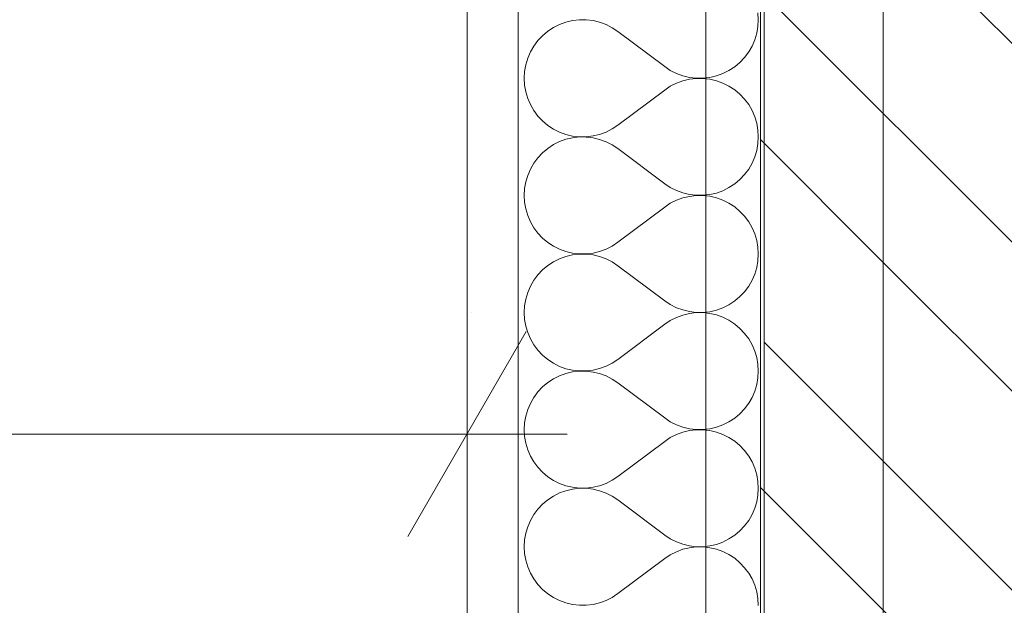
# Model space of a CAD drawing. Extents: x 180 to 5640, y 54 to 2910.
# Tile 13 of 20: x 2001 to 2121, y 1982 to 2053. Entities that reach past the tile are written whole.
import ezdxf
from ezdxf.xclip import XClip

# ---------------------------------------------------------------- set-up
doc = ezdxf.new("R2010")
doc.units = 0
doc.header["$MEASUREMENT"] = 0
doc.header["$XCLIPFRAME"] = 0
for name, color, linetype in [('220-A Ściany', 7, 'Continuous'), ('370-W Ściany projektowane', 7, 'Continuous'), ('399-W Wymiary i opisy', 7, 'Continuous'), ('820-G Rysunki Obrazki', 7, 'Continuous'), ('824-G Wypełnienia RŚ', 7, 'Continuous')]:
    doc.layers.add(name, color=color, linetype=linetype)
pattern_1 = [(135, (-1693.87, 817.59), (21.2132, 21.2132), [])]

# ---------------------------------------------------------------- blocks, each defined once
blk = doc.blocks.new('*X3')
at = {"layer": '370-W Ściany projektowane', "color": 94, "linetype": 'Continuous', "lineweight": 0, "ltscale": 0.5}
for p, q in [((2091.13, 2053.3), (2091.09, 2054.13)), ((2066.89, 2052.72), (2066.14, 2052.35)), ((2067.67, 2053.01), (2066.89, 2052.72)), ((2068.48, 2053.2), (2067.67, 2053.01)), ((2069.31, 2053.29), (2068.48, 2053.2)), ((2070.14, 2053.29), (2069.31, 2053.29)), ((2070.97, 2053.19), (2070.14, 2053.29)), ((2071.78, 2053), (2070.97, 2053.19)), ((2072.56, 2052.71), (2071.78, 2053)), ((2073.3, 2052.33), (2072.56, 2052.71)), ((2091.09, 2052.47), (2091.13, 2053.3)), ((2064.81, 2051.36), (2064.24, 2050.76)), ((2065.45, 2051.9), (2064.81, 2051.36)), ((2066.14, 2052.35), (2065.45, 2051.9)), ((2073.99, 2051.87), (2073.3, 2052.33)), ((2079.71, 2047.59), (2073.99, 2051.87)), ((2090.7, 2050.86), (2090.94, 2051.65)), ((2090.94, 2051.65), (2091.09, 2052.47)), ((2064.24, 2050.76), (2063.74, 2050.09)), ((2090.37, 2050.09), (2090.7, 2050.86)), ((2063.33, 2049.37), (2063, 2048.61)), ((2063.74, 2050.09), (2063.33, 2049.37)), ((2089.46, 2048.71), (2089.96, 2049.37)), ((2089.96, 2049.37), (2090.37, 2050.09)), ((2062.76, 2047.81), (2062.61, 2046.99)), ((2063, 2048.61), (2062.76, 2047.81)), ((2088.25, 2047.57), (2088.89, 2048.1)), ((2088.89, 2048.1), (2089.46, 2048.71)), ((2062.61, 2046.99), (2062.56, 2046.16)), ((2079.71, 2047.59), (2080.4, 2047.13)), ((2080.4, 2047.13), (2081.14, 2046.75)), ((2081.14, 2046.75), (2081.92, 2046.47)), ((2086.03, 2046.46), (2086.81, 2046.74)), ((2086.81, 2046.74), (2087.55, 2047.11)), ((2087.55, 2047.11), (2088.25, 2047.57)), ((2062.56, 2046.16), (2062.61, 2045.33)), ((2081.14, 2045.57), (2080.4, 2045.19)), ((2081.92, 2045.85), (2081.14, 2045.57)), ((2081.92, 2046.47), (2082.73, 2046.27)), ((2082.73, 2046.05), (2081.92, 2045.85)), ((2082.73, 2046.27), (2083.56, 2046.17)), ((2083.56, 2046.15), (2082.73, 2046.05)), ((2083.56, 2046.17), (2084.39, 2046.17)), ((2084.39, 2046.15), (2083.56, 2046.15)), ((2084.39, 2046.17), (2085.22, 2046.27)), ((2085.22, 2046.05), (2084.39, 2046.15)), ((2085.22, 2046.27), (2086.03, 2046.46)), ((2086.03, 2045.86), (2085.22, 2046.05)), ((2086.81, 2045.58), (2086.03, 2045.86)), ((2087.55, 2045.21), (2086.81, 2045.58)), ((2062.61, 2045.33), (2062.76, 2044.51)), ((2062.76, 2044.51), (2063, 2043.71)), ((2079.71, 2044.73), (2073.99, 2040.45)), ((2080.4, 2045.19), (2079.71, 2044.73)), ((2088.25, 2044.75), (2087.55, 2045.21)), ((2088.89, 2044.22), (2088.25, 2044.75)), ((2089.46, 2043.61), (2088.89, 2044.22)), ((2063, 2043.71), (2063.33, 2042.95)), ((2063.33, 2042.95), (2063.74, 2042.23)), ((2089.96, 2042.95), (2089.46, 2043.61)), ((2090.37, 2042.23), (2089.96, 2042.95)), ((2063.74, 2042.23), (2064.24, 2041.56)), ((2090.7, 2041.46), (2090.37, 2042.23)), ((2064.24, 2041.56), (2064.81, 2040.96)), ((2064.81, 2040.96), (2065.45, 2040.42)), ((2090.94, 2040.67), (2090.7, 2041.46)), ((2091.09, 2039.85), (2090.94, 2040.67)), ((2065.45, 2040.42), (2066.14, 2039.97)), ((2066.14, 2039.97), (2066.89, 2039.6)), ((2066.89, 2039.6), (2067.67, 2039.31)), ((2071.78, 2039.32), (2072.56, 2039.61)), ((2072.56, 2039.61), (2073.3, 2039.99)), ((2073.3, 2039.99), (2073.99, 2040.45)), ((2091.13, 2039.02), (2091.09, 2039.85)), ((2066.89, 2038.44), (2066.14, 2038.07)), ((2067.67, 2038.72), (2066.89, 2038.44)), ((2067.67, 2039.31), (2068.48, 2039.12)), ((2068.48, 2038.91), (2067.67, 2038.72)), ((2068.48, 2039.12), (2069.31, 2039.03)), ((2069.31, 2039.01), (2068.48, 2038.91)), ((2069.31, 2039.03), (2070.14, 2039.03)), ((2070.14, 2039), (2069.31, 2039.01)), ((2070.14, 2039.03), (2070.97, 2039.13)), ((2070.97, 2038.91), (2070.14, 2039)), ((2070.97, 2039.13), (2071.78, 2039.32)), ((2071.78, 2038.71), (2070.97, 2038.91)), ((2072.56, 2038.42), (2071.78, 2038.71)), ((2073.3, 2038.05), (2072.56, 2038.42)), ((2090.94, 2037.37), (2091.09, 2038.19)), ((2091.09, 2038.19), (2091.13, 2039.02)), ((2064.81, 2037.08), (2064.24, 2036.47)), ((2065.45, 2037.61), (2064.81, 2037.08)), ((2066.14, 2038.07), (2065.45, 2037.61)), ((2073.99, 2037.59), (2073.3, 2038.05)), ((2079.71, 2033.3), (2073.99, 2037.59)), ((2090.7, 2036.57), (2090.94, 2037.37)), ((2063.74, 2035.81), (2063.33, 2035.09)), ((2064.24, 2036.47), (2063.74, 2035.81)), ((2089.96, 2035.09), (2090.37, 2035.81)), ((2090.37, 2035.81), (2090.7, 2036.57)), ((2063.33, 2035.09), (2063, 2034.32)), ((2089.46, 2034.42), (2089.96, 2035.09)), ((2062.76, 2033.52), (2062.61, 2032.71)), ((2063, 2034.32), (2062.76, 2033.52)), ((2088.25, 2033.28), (2088.89, 2033.82)), ((2088.89, 2033.82), (2089.46, 2034.42)), ((2062.61, 2032.71), (2062.56, 2031.87)), ((2079.71, 2033.3), (2080.4, 2032.84)), ((2080.4, 2032.84), (2081.14, 2032.47)), ((2081.14, 2032.47), (2081.92, 2032.18)), ((2081.92, 2032.18), (2082.73, 2031.99)), ((2085.22, 2031.98), (2086.03, 2032.17)), ((2086.03, 2032.17), (2086.81, 2032.45)), ((2086.81, 2032.45), (2087.55, 2032.83)), ((2087.55, 2032.83), (2088.25, 2033.28)), ((2062.56, 2031.87), (2062.61, 2031.04)), ((2062.61, 2031.04), (2062.76, 2030.22)), ((2081.14, 2031.28), (2080.4, 2030.91)), ((2081.92, 2031.57), (2081.14, 2031.28)), ((2082.73, 2031.76), (2081.92, 2031.57)), ((2082.73, 2031.99), (2083.56, 2031.89)), ((2083.56, 2031.86), (2082.73, 2031.76)), ((2083.56, 2031.89), (2084.39, 2031.89)), ((2084.39, 2031.86), (2083.56, 2031.86)), ((2084.39, 2031.89), (2085.22, 2031.98)), ((2085.22, 2031.77), (2084.39, 2031.86)), ((2086.03, 2031.58), (2085.22, 2031.77)), ((2086.81, 2031.3), (2086.03, 2031.58)), ((2087.55, 2030.92), (2086.81, 2031.3)), ((2088.25, 2030.47), (2087.55, 2030.92)), ((2062.76, 2030.22), (2063, 2029.43)), ((2079.71, 2030.45), (2073.99, 2026.16)), ((2080.4, 2030.91), (2079.71, 2030.45)), ((2088.89, 2029.93), (2088.25, 2030.47)), ((2089.46, 2029.33), (2088.89, 2029.93)), ((2063, 2029.43), (2063.33, 2028.66)), ((2063.33, 2028.66), (2063.74, 2027.94)), ((2089.96, 2028.66), (2089.46, 2029.33)), ((2090.37, 2027.94), (2089.96, 2028.66)), ((2063.74, 2027.94), (2064.24, 2027.28)), ((2090.7, 2027.18), (2090.37, 2027.94)), ((2064.24, 2027.28), (2064.81, 2026.67)), ((2064.81, 2026.67), (2065.45, 2026.14)), ((2065.45, 2026.14), (2066.14, 2025.68)), ((2073.3, 2025.7), (2073.99, 2026.16)), ((2090.94, 2026.38), (2090.7, 2027.18)), ((2091.09, 2025.56), (2090.94, 2026.38)), ((2066.14, 2025.68), (2066.89, 2025.31)), ((2066.89, 2025.31), (2067.67, 2025.03)), ((2067.67, 2025.03), (2068.48, 2024.84)), ((2070.97, 2024.84), (2071.78, 2025.04)), ((2071.78, 2025.04), (2072.56, 2025.32)), ((2072.56, 2025.32), (2073.3, 2025.7)), ((2091.13, 2024.73), (2091.09, 2025.56)), ((2066.14, 2023.78), (2065.45, 2023.32)), ((2066.89, 2024.15), (2066.14, 2023.78)), ((2067.67, 2024.44), (2066.89, 2024.15)), ((2068.48, 2024.63), (2067.67, 2024.44)), ((2068.48, 2024.84), (2069.31, 2024.74)), ((2069.31, 2024.72), (2068.48, 2024.63)), ((2069.31, 2024.74), (2070.14, 2024.74)), ((2070.14, 2024.72), (2069.31, 2024.72)), ((2070.14, 2024.74), (2070.97, 2024.84)), ((2070.97, 2024.62), (2070.14, 2024.72)), ((2071.78, 2024.43), (2070.97, 2024.62)), ((2072.56, 2024.14), (2071.78, 2024.43)), ((2073.3, 2023.76), (2072.56, 2024.14)), ((2073.99, 2023.3), (2073.3, 2023.76)), ((2090.94, 2023.08), (2091.09, 2023.9)), ((2091.09, 2023.9), (2091.13, 2024.73)), ((2064.81, 2022.79), (2064.24, 2022.19)), ((2065.45, 2023.32), (2064.81, 2022.79)), ((2079.71, 2019.02), (2073.99, 2023.3)), ((2090.7, 2022.28), (2090.94, 2023.08)), ((2063.74, 2021.52), (2063.33, 2020.8)), ((2064.24, 2022.19), (2063.74, 2021.52)), ((2089.96, 2020.8), (2090.37, 2021.52)), ((2090.37, 2021.52), (2090.7, 2022.28)), ((2063.33, 2020.8), (2063, 2020.04)), ((2088.89, 2019.53), (2089.46, 2020.13)), ((2089.46, 2020.13), (2089.96, 2020.8)), ((2062.76, 2019.24), (2062.61, 2018.42)), ((2063, 2020.04), (2062.76, 2019.24)), ((2079.71, 2019.02), (2080.4, 2018.56)), ((2087.55, 2018.54), (2088.25, 2019)), ((2088.25, 2019), (2088.89, 2019.53)), ((2062.61, 2018.42), (2062.56, 2017.59)), ((2080.4, 2018.56), (2081.14, 2018.18)), ((2081.14, 2018.18), (2081.92, 2017.9)), ((2081.92, 2017.9), (2082.73, 2017.7)), ((2085.22, 2017.69), (2086.03, 2017.88)), ((2086.03, 2017.88), (2086.81, 2018.17)), ((2086.81, 2018.17), (2087.55, 2018.54)), ((2062.56, 2017.59), (2062.61, 2016.76)), ((2062.61, 2016.76), (2062.76, 2015.94)), ((2080.4, 2016.62), (2079.71, 2016.16)), ((2081.14, 2017), (2080.4, 2016.62)), ((2081.92, 2017.28), (2081.14, 2017)), ((2082.73, 2017.48), (2081.92, 2017.28)), ((2082.73, 2017.7), (2083.56, 2017.6)), ((2083.56, 2017.58), (2082.73, 2017.48)), ((2083.56, 2017.6), (2084.39, 2017.6)), ((2084.39, 2017.58), (2083.56, 2017.58)), ((2084.39, 2017.6), (2085.22, 2017.69)), ((2085.22, 2017.48), (2084.39, 2017.58)), ((2086.03, 2017.29), (2085.22, 2017.48)), ((2086.81, 2017.01), (2086.03, 2017.29)), ((2087.55, 2016.64), (2086.81, 2017.01)), ((2088.25, 2016.18), (2087.55, 2016.64)), ((2062.76, 2015.94), (2063, 2015.14)), ((2079.71, 2016.16), (2073.99, 2011.87)), ((2088.89, 2015.65), (2088.25, 2016.18)), ((2089.46, 2015.04), (2088.89, 2015.65)), ((2063, 2015.14), (2063.33, 2014.38)), ((2063.33, 2014.38), (2063.74, 2013.66)), ((2089.96, 2014.38), (2089.46, 2015.04)), ((2090.37, 2013.66), (2089.96, 2014.38)), ((2063.74, 2013.66), (2064.24, 2012.99)), ((2064.24, 2012.99), (2064.81, 2012.39)), ((2090.7, 2012.89), (2090.37, 2013.66)), ((2064.81, 2012.39), (2065.45, 2011.85)), ((2065.45, 2011.85), (2066.14, 2011.4)), ((2073.3, 2011.42), (2073.99, 2011.87)), ((2090.94, 2012.1), (2090.7, 2012.89)), ((2091.09, 2011.28), (2090.94, 2012.1)), ((2066.14, 2011.4), (2066.89, 2011.02)), ((2066.89, 2011.02), (2067.67, 2010.74)), ((2067.67, 2010.74), (2068.48, 2010.55)), ((2068.48, 2010.55), (2069.31, 2010.46)), ((2070.14, 2010.46), (2070.97, 2010.56)), ((2070.97, 2010.56), (2071.78, 2010.75)), ((2071.78, 2010.75), (2072.56, 2011.04)), ((2072.56, 2011.04), (2073.3, 2011.42)), ((2091.13, 2010.45), (2091.09, 2011.28)), ((2066.14, 2009.5), (2065.45, 2009.04)), ((2066.89, 2009.87), (2066.14, 2009.5)), ((2067.67, 2010.15), (2066.89, 2009.87)), ((2068.48, 2010.34), (2067.67, 2010.15)), ((2069.31, 2010.43), (2068.48, 2010.34)), ((2069.31, 2010.46), (2070.14, 2010.46)), ((2070.14, 2010.43), (2069.31, 2010.43)), ((2070.97, 2010.33), (2070.14, 2010.43)), ((2071.78, 2010.14), (2070.97, 2010.33)), ((2072.56, 2009.85), (2071.78, 2010.14)), ((2073.3, 2009.48), (2072.56, 2009.85)), ((2073.99, 2009.02), (2073.3, 2009.48)), ((2090.94, 2008.8), (2091.09, 2009.62)), ((2091.09, 2009.62), (2091.13, 2010.45)), ((2064.81, 2008.51), (2064.24, 2007.9)), ((2065.45, 2009.04), (2064.81, 2008.51)), ((2079.71, 2004.73), (2073.99, 2009.02)), ((2090.7, 2008), (2090.94, 2008.8)), ((2063.74, 2007.23), (2063.33, 2006.51)), ((2064.24, 2007.9), (2063.74, 2007.23)), ((2089.96, 2006.52), (2090.37, 2007.24)), ((2090.37, 2007.24), (2090.7, 2008)), ((2063, 2005.75), (2062.76, 2004.95)), ((2063.33, 2006.51), (2063, 2005.75)), ((2088.89, 2005.24), (2089.46, 2005.85)), ((2089.46, 2005.85), (2089.96, 2006.52)), ((2062.76, 2004.95), (2062.61, 2004.13)), ((2079.71, 2004.73), (2080.4, 2004.27)), ((2087.55, 2004.25), (2088.25, 2004.71)), ((2088.25, 2004.71), (2088.89, 2005.24)), ((2062.61, 2004.13), (2062.56, 2003.3)), ((2062.56, 2003.3), (2062.61, 2002.47)), ((2080.4, 2004.27), (2081.14, 2003.9)), ((2081.14, 2003.9), (2081.92, 2003.61)), ((2081.92, 2003.61), (2082.73, 2003.42)), ((2082.73, 2003.42), (2083.56, 2003.32)), ((2083.56, 2003.32), (2084.39, 2003.31)), ((2084.39, 2003.31), (2085.22, 2003.41)), ((2085.22, 2003.41), (2086.03, 2003.6)), ((2086.03, 2003.6), (2086.81, 2003.88)), ((2086.81, 2003.88), (2087.55, 2004.25)), ((2062.61, 2002.47), (2062.76, 2001.65)), ((2080.4, 2002.33), (2079.71, 2001.87)), ((2081.14, 2002.71), (2080.4, 2002.33)), ((2081.92, 2003), (2081.14, 2002.71)), ((2082.73, 2003.19), (2081.92, 2003)), ((2083.56, 2003.29), (2082.73, 2003.19)), ((2084.39, 2003.29), (2083.56, 2003.29)), ((2085.22, 2003.2), (2084.39, 2003.29)), ((2086.03, 2003.01), (2085.22, 2003.2)), ((2086.81, 2002.72), (2086.03, 2003.01)), ((2087.55, 2002.35), (2086.81, 2002.72)), ((2088.25, 2001.9), (2087.55, 2002.35)), ((2062.76, 2001.65), (2063, 2000.86)), ((2079.71, 2001.87), (2073.99, 1997.59)), ((2088.89, 2001.36), (2088.25, 2001.9)), ((2089.46, 2000.76), (2088.89, 2001.36)), ((2063, 2000.86), (2063.33, 2000.09)), ((2063.33, 2000.09), (2063.74, 1999.37)), ((2089.96, 2000.09), (2089.46, 2000.76)), ((2090.37, 1999.37), (2089.96, 2000.09)), ((2063.74, 1999.37), (2064.24, 1998.71)), ((2064.24, 1998.71), (2064.81, 1998.1)), ((2090.7, 1998.61), (2090.37, 1999.37)), ((2090.94, 1997.81), (2090.7, 1998.61)), ((2064.81, 1998.1), (2065.45, 1997.57)), ((2065.45, 1997.57), (2066.14, 1997.11)), ((2073.3, 1997.13), (2073.99, 1997.59)), ((2091.09, 1996.99), (2090.94, 1997.81)), ((2066.14, 1997.11), (2066.89, 1996.74)), ((2066.89, 1996.74), (2067.67, 1996.46)), ((2067.67, 1996.46), (2068.48, 1996.27)), ((2068.48, 1996.27), (2069.31, 1996.17)), ((2069.31, 1996.15), (2068.48, 1996.05)), ((2069.31, 1996.17), (2070.14, 1996.17)), ((2070.14, 1996.15), (2069.31, 1996.15)), ((2070.14, 1996.17), (2070.97, 1996.27)), ((2070.97, 1996.05), (2070.14, 1996.15)), ((2070.97, 1996.27), (2071.78, 1996.47)), ((2071.78, 1996.47), (2072.56, 1996.75)), ((2072.56, 1996.75), (2073.3, 1997.13)), ((2091.13, 1996.16), (2091.09, 1996.99)), ((2091.09, 1995.33), (2091.13, 1996.16)), ((2066.14, 1995.21), (2065.45, 1994.75)), ((2066.89, 1995.58), (2066.14, 1995.21)), ((2067.67, 1995.86), (2066.89, 1995.58)), ((2068.48, 1996.05), (2067.67, 1995.86)), ((2071.78, 1995.85), (2070.97, 1996.05)), ((2072.56, 1995.57), (2071.78, 1995.85)), ((2073.3, 1995.19), (2072.56, 1995.57)), ((2073.99, 1994.73), (2073.3, 1995.19)), ((2090.94, 1994.51), (2091.09, 1995.33)), ((2064.81, 1994.22), (2064.24, 1993.61)), ((2065.45, 1994.75), (2064.81, 1994.22)), ((2079.71, 1990.45), (2073.99, 1994.73)), ((2090.37, 1992.95), (2090.7, 1993.71)), ((2090.7, 1993.71), (2090.94, 1994.51)), ((2063.74, 1992.95), (2063.33, 1992.23)), ((2064.24, 1993.61), (2063.74, 1992.95)), ((2089.96, 1992.23), (2090.37, 1992.95)), ((2063, 1991.46), (2062.76, 1990.67)), ((2063.33, 1992.23), (2063, 1991.46)), ((2088.89, 1990.96), (2089.46, 1991.56)), ((2089.46, 1991.56), (2089.96, 1992.23)), ((2062.76, 1990.67), (2062.61, 1989.85)), ((2079.71, 1990.45), (2080.4, 1989.99)), ((2087.55, 1989.97), (2088.25, 1990.42)), ((2088.25, 1990.42), (2088.89, 1990.96)), ((2062.61, 1989.85), (2062.56, 1989.02)), ((2062.56, 1989.02), (2062.61, 1988.19)), ((2080.4, 1989.99), (2081.14, 1989.61)), ((2081.14, 1989.61), (2081.92, 1989.32)), ((2081.92, 1989.32), (2082.73, 1989.13)), ((2082.73, 1988.91), (2081.92, 1988.71)), ((2082.73, 1989.13), (2083.56, 1989.03)), ((2083.56, 1989), (2082.73, 1988.91)), ((2083.56, 1989.03), (2084.39, 1989.03)), ((2084.39, 1989.01), (2083.56, 1989)), ((2084.39, 1989.03), (2085.22, 1989.12)), ((2085.22, 1988.91), (2084.39, 1989.01)), ((2085.22, 1989.12), (2086.03, 1989.31)), ((2086.03, 1988.72), (2085.22, 1988.91)), ((2086.03, 1989.31), (2086.81, 1989.6)), ((2086.81, 1989.6), (2087.55, 1989.97)), ((2062.61, 1988.19), (2062.76, 1987.37)), ((2080.4, 1988.05), (2079.71, 1987.59)), ((2081.14, 1988.42), (2080.4, 1988.05)), ((2081.92, 1988.71), (2081.14, 1988.42)), ((2086.81, 1988.44), (2086.03, 1988.72)), ((2087.55, 1988.07), (2086.81, 1988.44)), ((2088.25, 1987.61), (2087.55, 1988.07)), ((2062.76, 1987.37), (2063, 1986.57)), ((2063, 1986.57), (2063.33, 1985.81)), ((2079.71, 1987.59), (2073.99, 1983.3)), ((2088.89, 1987.08), (2088.25, 1987.61)), ((2089.46, 1986.47), (2088.89, 1987.08)), ((2063.33, 1985.81), (2063.74, 1985.09)), ((2089.96, 1985.81), (2089.46, 1986.47)), ((2090.37, 1985.09), (2089.96, 1985.81)), ((2063.74, 1985.09), (2064.24, 1984.42)), ((2064.24, 1984.42), (2064.81, 1983.82)), ((2090.7, 1984.32), (2090.37, 1985.09)), ((2090.94, 1983.52), (2090.7, 1984.32)), ((2064.81, 1983.82), (2065.45, 1983.28)), ((2065.45, 1983.28), (2066.14, 1982.83)), ((2073.3, 1982.84), (2073.99, 1983.3)), ((2091.09, 1982.71), (2090.94, 1983.52)), ((2066.14, 1982.83), (2066.89, 1982.45)), ((2066.89, 1982.45), (2067.67, 1982.17)), ((2067.67, 1982.17), (2068.48, 1981.98)), ((2068.48, 1981.98), (2069.31, 1981.89)), ((2069.31, 1981.89), (2070.14, 1981.89)), ((2070.14, 1981.89), (2070.97, 1981.99)), ((2070.97, 1981.99), (2071.78, 1982.18)), ((2071.78, 1982.18), (2072.56, 1982.47)), ((2072.56, 1982.47), (2073.3, 1982.84)), ((2091.13, 1981.87), (2091.09, 1982.71))]:
    blk.add_line(p, q, dxfattribs=at)
blk = doc.blocks.new('Rysunek_1_1', base_point=(-1693.87, 817.59))
at = {"layer": '220-A Ściany', "linetype": 'Continuous', "lineweight": 13}
h = blk.add_hatch(dxfattribs=at)
h.set_pattern_fill('Ściany_istniejące_0001', color=8, style=0, pattern_type=2)
h.set_pattern_definition(pattern_1)
h.paths.add_polyline_path([(2106.38, 1259.81), (2133.72, 1259.81), (2133.72, 1220.83), (2106.38, 1220.83), (2106.38, 817.59), (2106.38, 727.34), (2173.52, 727.34), (2173.52, 2167.49), (2106.38, 2167.49), (2106.38, 2157.49), (2106.38, 1885.63), (2133.72, 1885.63), (2133.72, 1846.66), (2106.38, 1846.66)])
h = blk.add_hatch(dxfattribs=at)
h.set_pattern_fill('Ściany_istniejące_0001', color=8, style=0, pattern_type=2)
h.set_pattern_definition(pattern_1)
h.paths.add_polyline_path([(2106.38, 2157.49), (2091.38, 2157.49), (2091.38, 1885.63), (2106.38, 1885.63)])
at = {"layer": '370-W Ściany projektowane', "linetype": 'Continuous', "lineweight": 0}
h = blk.add_hatch(dxfattribs=at)
h.set_pattern_fill('Gips_0001', color=94, style=0, pattern_type=2)
h.set_pattern_definition([(0, (-1693.87, 817.59), (0, 37.5), [0, -37.5])])
h.paths.add_polyline_path([(2055.6, 2157.49), (2055.6, 1885.63), (2061.85, 1885.63), (2061.85, 2157.49)])
at = {"layer": '824-G Wypełnienia RŚ', "linetype": 'Continuous', "lineweight": 13}
h = blk.add_hatch(dxfattribs=at)
h.set_pattern_fill('_Poza_zakresem_opracowan_3E', color=8, style=0, pattern_type=2)
h.set_pattern_definition([(135, (154.63, 684.32), (21.2132, 21.2132), [])])
h.paths.add_polyline_path([(2173.37, 2317.59), (307.74, 2317.59), (307.74, 529.86), (2173.37, 530.49), (2173.37, 2157.49), (2173.37, 2167.49)])
h.paths.add_polyline_path([(353.88, 2157.49), (2091.85, 2157.49), (2091.85, 817.59), (353.88, 817.59)], flags=0)
at = {"layer": '220-A Ściany', "color": 7, "linetype": 'Continuous', "lineweight": 13, "ltscale": 0.5}
blk.add_line((2091.38, 2157.49), (2091.38, 1885.63), dxfattribs=at)
at = {"layer": '220-A Ściany', "color": 7, "linetype": 'Continuous', "lineweight": 13, "ltscale": 0.5, "flags": 128}
blk.add_lwpolyline([(2106.38, 2167.49), (2106.38, 2157.49), (2106.38, 1885.63)], dxfattribs=at)
at = {"layer": '370-W Ściany projektowane', "color": 94, "linetype": 'Continuous', "lineweight": 0, "ltscale": 0.5}
for p, q in [((2055.6, 2157.49), (2055.6, 1885.63)), ((2091.85, 2157.49), (2091.85, 1885.63))]:
    blk.add_line(p, q, dxfattribs=at)
at = {"layer": '370-W Ściany projektowane', "color": 94, "linetype": 'Continuous', "lineweight": 0, "ltscale": 0.5, "flags": 128}
blk.add_lwpolyline([(2061.85, 2167.49), (2061.85, 2157.49), (2061.85, 1885.63)], dxfattribs=at)
at = {"layer": '399-W Wymiary i opisy', "color": 154, "linetype": 'Continuous', "lineweight": 13, "ltscale": 0.5}
for p, q in [((2055.6, 1984.01), (2055.6, 2021.51)), ((2048.38, 1990.26), (2062.82, 2015.26)), ((810.38, 2002.76), (2055.6, 2002.76)), ((2055.6, 2002.76), (2067.82, 2002.76))]:
    blk.add_line(p, q, dxfattribs=at)
at = {"layer": '820-G Rysunki Obrazki', "color": 154, "linetype": 'Continuous', "lineweight": 13, "ltscale": 0.5}
blk.add_line((2084.75, 1546.45), (2084.75, 2415.92), dxfattribs=at)
at = {"layer": '824-G Wypełnienia RŚ', "color": 7, "linetype": 'Continuous', "lineweight": 13, "ltscale": 0.5, "flags": 128}
blk.add_lwpolyline([(353.88, 2157.49), (2091.85, 2157.49), (2091.85, 817.59), (353.88, 817.59)], close=True, dxfattribs=at)
at = {"color": 7, "linetype": 'Continuous', "lineweight": 13, "ltscale": 0.5}
blk.add_blockref('*X3', (0, 0), dxfattribs=at)

msp = doc.modelspace()

# ---------------------------------------------------------------- block references
at = {"layer": '820-G Rysunki Obrazki', "color": 7, "linetype": 'Continuous', "lineweight": 13, "ltscale": 0.1}
ref = msp.add_blockref('Rysunek_1_1', (-1693.87, 817.59), dxfattribs=at)
XClip(ref).set_block_clipping_path([(307.7351978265, 205.9574740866), (2556.3632209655, 2724.0588953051)])

doc.saveas('drawing.dxf')
